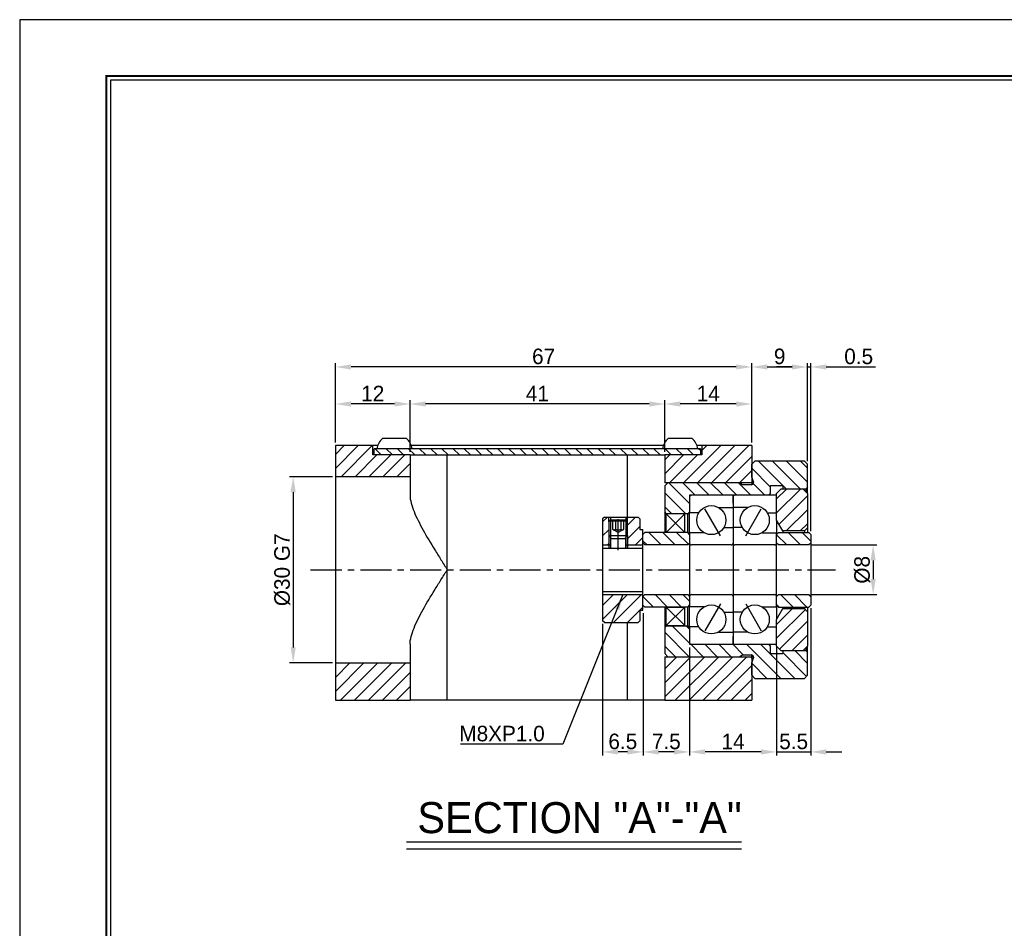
# Model space of a CAD drawing. Header units: millimetres. Extents: x 956 to 1370, y 446 to 738.
# Tile 2 of 8: x 956 to 1114, y 592 to 738. Entities that reach past the tile are written whole.
import ezdxf
from ezdxf.enums import TextEntityAlignment as Align

# ---------------------------------------------------------------- set-up
doc = ezdxf.new("R2010")
doc.units = ezdxf.units.MM
doc.linetypes.add('CENTER', pattern=[2, 1.25, -0.25, 0.25, -0.25])
doc.linetypes.add('DASHED', pattern=[0.75, 0.5, -0.25])
for name, color, linetype in [('S1', 1, 'CENTER'), ('S3', 2, 'DASHED'), ('Z5', 7, 'Continuous'), ('Z7', 7, 'Continuous')]:
    doc.layers.add(name, color=color, linetype=linetype)
doc.dimstyles.new('S2.5', dxfattribs={"dimtxt": 2.5, "dimasz": 2.5, "dimexe": 0.6, "dimexo": 0.5, "dimgap": 0.4, "dimtad": 1, "dimdec": 3, "dimzin": 11, "dimdsep": 46, "dimtxsty": 'Standard', "dimcen": 0, "dimclrd": 5, "dimclre": 5, "dimclrt": 3, "dimadec": 0, "dimazin": 0, "dimtp": 3e-09, "dimtm": 1.1e-09, "dimtfac": 0.7, "dimtdec": 3, "dimtmove": 0, "dimatfit": 3, "dimfxl": 1.25, "dimtolj": 1, "dimtzin": 11, "dimarcsym": 0})
pattern_1 = [(45, (15820.693, -16563.3625), (-1.12253202, 1.12253202), [])]
pattern_2 = [(45, (137.1634, 392.2511), (-1.122532, 1.122532), [])]
pattern_3 = [(135, (137.1634, 392.2511), (-1.122532, -1.122532), [])]

# ---------------------------------------------------------------- blocks, each defined once
blk = doc.blocks.new('*D118')
at = {"color": 5, "lineweight": -2, "ltscale": 4}
for p, q in [((1083.07, 653.77), (1093.52, 653.77)), ((1092.92, 651.27), (1092.92, 648.27)), ((1083.07, 645.77), (1093.52, 645.77))]:
    blk.add_line(p, q, dxfattribs=at)
at = {"color": 5}
for points in [[(1093.33, 651.27), (1092.5, 651.27), (1092.92, 653.77)], [(1092.5, 648.27), (1093.33, 648.27), (1092.92, 645.77)]]:
    blk.add_solid(points, dxfattribs=at)
at = {"layer": 'Defpoints', "color": 0}
for p in [(1082.57, 653.77), (1082.57, 645.77), (1092.92, 645.77)]:
    blk.add_point(p, dxfattribs=at)
at = {"color": 3, "insert": (1091.17, 649.77), "char_height": 2.5, "attachment_point": 5, "rotation": 90}
blk.add_mtext('\\A1;%%C8', dxfattribs=at)
blk = doc.blocks.new('*D119')
at = {"color": 5, "lineweight": -2, "ltscale": 4}
for p, q in [((1005.87, 664.77), (998.96, 664.77)), ((999.56, 662.27), (999.56, 637.27)), ((1005.87, 634.77), (998.96, 634.77))]:
    blk.add_line(p, q, dxfattribs=at)
at = {"color": 5}
for points in [[(999.97, 662.27), (999.14, 662.27), (999.56, 664.77)], [(999.14, 637.27), (999.97, 637.27), (999.56, 634.77)]]:
    blk.add_solid(points, dxfattribs=at)
at = {"layer": 'Defpoints', "color": 0}
for p in [(1006.37, 664.77), (999.56, 634.77), (1006.37, 634.77)]:
    blk.add_point(p, dxfattribs=at)
at = {"color": 3, "insert": (997.81, 649.77), "char_height": 2.5, "attachment_point": 5, "rotation": 90}
blk.add_mtext('\\A1;%%C30 G7', dxfattribs=at)
blk = doc.blocks.new('*D120')
at = {"color": 5, "lineweight": -2, "ltscale": 4}
for p, q in [((1073.37, 670.27), (1073.37, 683.04)), ((1075.87, 682.44), (1079.87, 682.44)), ((1082.37, 667.27), (1082.37, 683.04))]:
    blk.add_line(p, q, dxfattribs=at)
at = {"color": 5}
for points in [[(1075.87, 682.86), (1075.87, 682.03), (1073.37, 682.44)], [(1079.87, 682.03), (1079.87, 682.86), (1082.37, 682.44)]]:
    blk.add_solid(points, dxfattribs=at)
at = {"layer": 'Defpoints', "color": 0}
for p in [(1082.37, 682.44), (1073.37, 669.77), (1082.37, 666.77)]:
    blk.add_point(p, dxfattribs=at)
at = {"color": 3, "insert": (1077.87, 684.13), "char_height": 2.5, "attachment_point": 5}
blk.add_mtext('\\A1;9', dxfattribs=at)
blk = doc.blocks.new('*D121')
at = {"color": 5, "lineweight": -2, "ltscale": 4}
for p, q in [((1006.37, 670.27), (1006.37, 683.04)), ((1070.87, 682.44), (1008.87, 682.44)), ((1073.37, 670.27), (1073.37, 683.04))]:
    blk.add_line(p, q, dxfattribs=at)
at = {"color": 5}
for points in [[(1008.87, 682.86), (1008.87, 682.03), (1006.37, 682.44)], [(1070.87, 682.03), (1070.87, 682.86), (1073.37, 682.44)]]:
    blk.add_solid(points, dxfattribs=at)
at = {"layer": 'Defpoints', "color": 0}
for p in [(1006.37, 682.44), (1006.37, 669.77), (1073.37, 669.77)]:
    blk.add_point(p, dxfattribs=at)
at = {"color": 3, "insert": (1039.87, 684.13), "char_height": 2.5, "attachment_point": 5}
blk.add_mtext('\\A1;67', dxfattribs=at)
blk = doc.blocks.new('*D122')
at = {"color": 5, "lineweight": -2, "ltscale": 4}
for p, q in [((1082.87, 643.57), (1082.87, 619.83)), ((1077.37, 636.97), (1077.37, 619.83)), ((1074.87, 620.43), (1072.37, 620.43)), ((1077.37, 620.43), (1082.87, 620.43)), ((1085.37, 620.43), (1087.87, 620.43))]:
    blk.add_line(p, q, dxfattribs=at)
at = {"color": 5}
for points in [[(1074.87, 620.01), (1074.87, 620.85), (1077.37, 620.43)], [(1085.37, 620.85), (1085.37, 620.01), (1082.87, 620.43)]]:
    blk.add_solid(points, dxfattribs=at)
at = {"layer": 'Defpoints', "color": 0}
for p in [(1082.87, 644.07), (1077.37, 637.47), (1082.87, 620.43)]:
    blk.add_point(p, dxfattribs=at)
at = {"color": 3, "insert": (1080.12, 622.11), "char_height": 2.5, "attachment_point": 5}
blk.add_mtext('\\A1;5.5', dxfattribs=at)
blk = doc.blocks.new('*D123')
at = {"color": 5, "lineweight": -2, "ltscale": 4}
for p, q in [((1063.37, 637.27), (1063.37, 619.83)), ((1077.37, 637.42), (1077.37, 619.83)), ((1074.87, 620.43), (1065.87, 620.43))]:
    blk.add_line(p, q, dxfattribs=at)
at = {"color": 5}
for points in [[(1065.87, 620.85), (1065.87, 620.01), (1063.37, 620.43)], [(1074.87, 620.01), (1074.87, 620.85), (1077.37, 620.43)]]:
    blk.add_solid(points, dxfattribs=at)
at = {"layer": 'Defpoints', "color": 0}
for p in [(1063.37, 637.77), (1077.37, 637.92), (1063.37, 620.43)]:
    blk.add_point(p, dxfattribs=at)
at = {"color": 3, "insert": (1070.37, 622.11), "char_height": 2.5, "attachment_point": 5}
blk.add_mtext('\\A1;14', dxfattribs=at)
blk = doc.blocks.new('*D124')
at = {"color": 5, "lineweight": -2, "ltscale": 4}
for p, q in [((1055.87, 642.77), (1055.87, 619.83)), ((1063.37, 637.27), (1063.37, 619.83)), ((1060.87, 620.43), (1058.37, 620.43))]:
    blk.add_line(p, q, dxfattribs=at)
at = {"color": 5}
for points in [[(1058.37, 620.85), (1058.37, 620.01), (1055.87, 620.43)], [(1060.87, 620.01), (1060.87, 620.85), (1063.37, 620.43)]]:
    blk.add_solid(points, dxfattribs=at)
at = {"layer": 'Defpoints', "color": 0}
for p in [(1055.87, 643.27), (1063.37, 637.77), (1055.87, 620.43)]:
    blk.add_point(p, dxfattribs=at)
at = {"color": 3, "insert": (1059.62, 622.11), "char_height": 2.5, "attachment_point": 5}
blk.add_mtext('\\A1;7.5', dxfattribs=at)
blk = doc.blocks.new('*D125')
at = {"color": 5, "lineweight": -2, "ltscale": 4}
for p, q in [((1055.87, 642.77), (1055.87, 619.83)), ((1049.37, 641.07), (1049.37, 619.83)), ((1053.37, 620.43), (1051.87, 620.43))]:
    blk.add_line(p, q, dxfattribs=at)
at = {"color": 5}
for points in [[(1051.87, 620.85), (1051.87, 620.01), (1049.37, 620.43)], [(1053.37, 620.01), (1053.37, 620.85), (1055.87, 620.43)]]:
    blk.add_solid(points, dxfattribs=at)
at = {"layer": 'Defpoints', "color": 0}
for p in [(1055.87, 643.27), (1049.37, 641.57), (1049.37, 620.43)]:
    blk.add_point(p, dxfattribs=at)
at = {"color": 3, "insert": (1052.62, 622.11), "char_height": 2.5, "attachment_point": 5}
blk.add_mtext('\\A1;6.5', dxfattribs=at)
blk = doc.blocks.new('*D127')
at = {"color": 5, "lineweight": -2, "ltscale": 4}
for p, q in [((1059.37, 668.77), (1059.37, 677.08)), ((1073.37, 670.27), (1073.37, 677.08)), ((1070.87, 676.48), (1061.87, 676.48))]:
    blk.add_line(p, q, dxfattribs=at)
at = {"color": 5}
for points in [[(1061.87, 676.9), (1061.87, 676.06), (1059.37, 676.48)], [(1070.87, 676.06), (1070.87, 676.9), (1073.37, 676.48)]]:
    blk.add_solid(points, dxfattribs=at)
at = {"layer": 'Defpoints', "color": 0}
for p in [(1059.37, 676.48), (1073.37, 669.77), (1059.37, 668.27)]:
    blk.add_point(p, dxfattribs=at)
at = {"color": 3, "insert": (1066.37, 678.17), "char_height": 2.5, "attachment_point": 5}
blk.add_mtext('\\A1;14', dxfattribs=at)
blk = doc.blocks.new('*D128')
at = {"color": 5, "lineweight": -2, "ltscale": 4}
for p, q in [((1018.37, 668.77), (1018.37, 677.08)), ((1059.37, 668.77), (1059.37, 677.08)), ((1056.87, 676.48), (1020.87, 676.48))]:
    blk.add_line(p, q, dxfattribs=at)
at = {"color": 5}
for points in [[(1020.87, 676.9), (1020.87, 676.06), (1018.37, 676.48)], [(1056.87, 676.06), (1056.87, 676.9), (1059.37, 676.48)]]:
    blk.add_solid(points, dxfattribs=at)
at = {"layer": 'Defpoints', "color": 0}
for p in [(1018.37, 676.48), (1018.37, 668.27), (1059.37, 668.27)]:
    blk.add_point(p, dxfattribs=at)
at = {"color": 3, "insert": (1038.87, 678.17), "char_height": 2.5, "attachment_point": 5}
blk.add_mtext('\\A1;41', dxfattribs=at)
blk = doc.blocks.new('*D129')
at = {"color": 5, "lineweight": -2, "ltscale": 4}
for p, q in [((1006.37, 670.27), (1006.37, 677.08)), ((1018.37, 668.77), (1018.37, 677.08)), ((1015.87, 676.48), (1008.87, 676.48))]:
    blk.add_line(p, q, dxfattribs=at)
at = {"color": 5}
for points in [[(1008.87, 676.9), (1008.87, 676.06), (1006.37, 676.48)], [(1015.87, 676.06), (1015.87, 676.9), (1018.37, 676.48)]]:
    blk.add_solid(points, dxfattribs=at)
at = {"layer": 'Defpoints', "color": 0}
for p in [(1006.37, 676.48), (1006.37, 669.77), (1018.37, 668.27)]:
    blk.add_point(p, dxfattribs=at)
at = {"color": 3, "insert": (1012.37, 678.17), "char_height": 2.5, "attachment_point": 5}
blk.add_mtext('\\A1;12', dxfattribs=at)
blk = doc.blocks.new('*D131')
at = {"color": 5, "lineweight": -2, "ltscale": 4}
for p, q in [((1079.87, 682.44), (1077.37, 682.44)), ((1082.37, 667.27), (1082.37, 683.04)), ((1082.37, 682.44), (1082.87, 682.44)), ((1082.87, 655.97), (1082.87, 683.04)), ((1085.37, 682.44), (1093.3, 682.44))]:
    blk.add_line(p, q, dxfattribs=at)
at = {"color": 5}
for points in [[(1079.87, 682.03), (1079.87, 682.86), (1082.37, 682.44)], [(1085.37, 682.86), (1085.37, 682.03), (1082.87, 682.44)]]:
    blk.add_solid(points, dxfattribs=at)
at = {"layer": 'Defpoints', "color": 0}
for p in [(1082.87, 682.44), (1082.37, 666.77), (1082.87, 655.47)]:
    blk.add_point(p, dxfattribs=at)
at = {"color": 3, "insert": (1090.59, 684.13), "char_height": 2.5, "attachment_point": 5}
blk.add_mtext('\\A1;0.5', dxfattribs=at)
blk = doc.blocks.new('란표제')
at = {"layer": 'Z7', "color": 0}
for p, q in [((297, 210), (0, 210)), ((0, 210), (0, 0))]:
    blk.add_line(p, q, dxfattribs=at)
at = {"layer": 'Z7', "const_width": 0.25}
blk.add_lwpolyline([(290.5, 6.5), (290.5, 203.5), (10, 203.5), (10, 6.5)], close=True, dxfattribs=at)
at = {"layer": 'Z7'}
blk.add_lwpolyline([(290, 7), (290, 203), (10.5, 203), (10.5, 7)], close=True, dxfattribs=at)
at = {"layer": 'Z5', "ltscale": 0.5}
for tag, p, height in [('TITLE', (237.17, 24.41), 2.5), ('도번', (251.18, 15.64), 2.5), ('SCALE', (253.78, 9.55), 1.2), ('DATE', (277.02, 9.51), 1.2)]:
    blk.add_attdef(tag, p, '', height=height, dxfattribs=at)
at = {"layer": 'Z7'}
for tag, p in [('필렛', (179.25, 10.9)), ('모따기', (179.25, 8.3))]:
    blk.add_attdef(tag, text='', height=1.15, dxfattribs=at).set_placement(p, align=Align.MIDDLE_LEFT)

msp = doc.modelspace()

# ---------------------------------------------------------------- hatches: boundary and pattern name
at = {"ltscale": 4, "transparency": 33554687}
h = msp.add_hatch(dxfattribs=at)
h.set_pattern_fill('ANSI31', color=5, scale=0.5, style=0)
h.set_pattern_definition(pattern_1)
h.paths.add_polyline_path([(1059.8668, 663.7698), (1071.3668, 663.7698), (1073.3668, 663.7698), (1073.3668, 664.7698), (1073.3668, 666.7698), (1073.3668, 669.7698), (1065.3668, 669.7698), (1065.3668, 668.2698), (1065.1168, 668.2698), (1059.3668, 668.2698), (1059.3668, 663.7698)])
h.paths.add_polyline_path([(1073.3668, 635.7698), (1073.0668, 635.7698), (1071.3668, 635.7698), (1061.6668, 635.7698), (1061.3668, 635.4698), (1061.3668, 635.7698), (1059.8668, 635.7698), (1059.3668, 635.7698), (1059.3668, 628.7698), (1073.3668, 628.7698), (1073.3668, 632.7698), (1073.3668, 634.7698), (1073.3668, 635.4698)])
h.paths.add_polyline_path([(1006.3668, 628.7698), (1018.3668, 628.7698), (1018.3668, 634.7698), (1006.3668, 634.7698)])
h.paths.add_polyline_path([(1006.3668, 669.7698), (1006.3668, 664.7698), (1018.3668, 664.7698), (1018.3668, 668.2698), (1012.6168, 668.2698), (1012.3668, 668.2698), (1012.3668, 669.7698)])
h = msp.add_hatch()
h.set_pattern_fill('ANSI31', color=5, scale=0.4, angle=90, style=0)
h.set_pattern_definition([(135, (15820.693, -16563.3625), (-0.89802561, -0.89802561), [])])
h.paths.add_polyline_path([(1065.1168, 668.2698), (1065.1168, 669.2698), (1012.6168, 669.2698), (1012.6168, 668.2698)], flags=0)
h = msp.add_hatch()
h.set_pattern_fill('ANSI31', color=5, scale=0.5, angle=90, style=0)
h.set_pattern_definition(pattern_3)
edge = h.paths.add_edge_path(flags=0)
edge.add_line((1082.3668, 663.0698), (1082.0668, 662.7698))
edge.add_line((1082.0668, 662.7698), (1078.3668, 662.7698))
edge.add_line((1078.3668, 662.7698), (1078.3668, 663.2698))
edge.add_line((1078.3668, 663.2698), (1076.3668, 663.2698))
edge.add_line((1076.3668, 663.2698), (1076.3668, 662.0698))
edge.add_line((1076.3668, 662.0698), (1076.0668, 661.7698))
edge.add_line((1076.0668, 661.7698), (1063.3668, 661.7698))
edge.add_line((1063.3668, 661.7698), (1063.3668, 659.0898))
edge.add_line((1063.3668, 659.0898), (1063.0668, 658.7898))
edge.add_line((1063.0668, 658.7898), (1059.6668, 658.7898))
edge.add_line((1059.6668, 658.7898), (1059.3668, 659.0898))
edge.add_line((1059.3668, 659.0898), (1059.3668, 663.2698))
edge.add_line((1059.3668, 663.2698), (1059.8668, 663.7698))
edge.add_line((1059.8668, 663.7698), (1071.3668, 663.7698))
edge.add_line((1071.3668, 663.7698), (1071.8864, 663.4698))
edge.add_line((1071.8864, 663.4698), (1073.2668, 663.4698))
edge.add_arc((1073.2668, 663.8698), 0.4, 270, 0)
edge.add_line((1073.6668, 663.8698), (1073.6668, 663.9456))
edge.add_line((1073.6668, 663.9456), (1073.3668, 664.7698))
edge.add_line((1073.3668, 664.7698), (1073.3668, 666.7698))
edge.add_line((1073.3668, 666.7698), (1073.8668, 667.2698))
edge.add_line((1073.8668, 667.2698), (1081.8668, 667.2698))
edge.add_line((1081.8668, 667.2698), (1082.3668, 666.7698))
edge.add_line((1082.3668, 666.7698), (1082.3668, 663.0698))
h = msp.add_hatch()
h.set_pattern_fill('ANSI31', color=5, scale=0.5, angle=180, style=0)
h.set_pattern_definition(pattern_2)
h.paths.add_polyline_path([(1078.3772, 656.0198), (1077.3668, 657.7698), (1077.3668, 662.0698), (1078.0668, 662.7698), (1081.6668, 662.7698), (1082.3668, 662.0698), (1082.3668, 656.5198), (1081.8668, 656.0198)], flags=0)
h = msp.add_hatch(dxfattribs=at)
h.set_pattern_fill('ANSI31', color=5, scale=0.5, style=0)
h.set_pattern_definition(pattern_1)
h.paths.add_polyline_path([(1053.3668, 653.7698), (1055.8668, 653.7698), (1055.8668, 654.0698), (1055.8668, 655.4698), (1055.8668, 656.2698), (1055.3668, 656.2698), (1055.3668, 657.9698), (1055.0668, 658.2698), (1053.3668, 658.2698), (1053.3668, 657.6136), (1053.3668, 657.5198), (1053.3668, 655.2698)])
h.paths.add_polyline_path([(1049.6668, 658.2698), (1049.3668, 657.9698), (1049.3668, 653.7698), (1050.3668, 653.7698), (1050.3668, 655.2698), (1050.3668, 657.5198), (1050.3668, 657.6136), (1050.3668, 658.2698)])
h.paths.add_polyline_path([(1055.8668, 645.7698), (1049.3668, 645.7698), (1049.3668, 641.5698), (1049.6668, 641.2698), (1053.3668, 641.2698), (1055.0668, 641.2698), (1055.3668, 641.5698), (1055.3668, 643.2698), (1055.8668, 643.2698), (1055.8668, 644.0698), (1055.8668, 645.4698)])
at = {"ltscale": 0.5}
h = msp.add_hatch(dxfattribs=at)
h.set_pattern_fill('ANSI31', color=5, scale=0.5, angle=90, style=0)
h.set_pattern_definition([(135, (137.1634, 392.2511), (-1.122532, -1.122532), [])])
h.paths.add_polyline_path([(1055.8668, 655.4698), (1056.1668, 655.7698), (1063.0668, 655.7698), (1063.3668, 655.4698), (1063.3668, 654.0698), (1063.0668, 653.7698), (1056.1668, 653.7698), (1055.8668, 654.0698)])
h.paths.add_polyline_path([(1055.8668, 645.4698), (1056.1668, 645.7698), (1063.0668, 645.7698), (1063.3668, 645.4698), (1063.3668, 644.0698), (1063.0668, 643.7698), (1062.6168, 643.7698), (1062.6168, 643.7698), (1059.6168, 643.7698), (1056.1668, 643.7698), (1055.8668, 644.0698)])
h.paths.add_polyline_path([(1077.3668, 654.9198), (1077.3668, 655.4698), (1077.6668, 655.7698), (1082.5668, 655.7698), (1082.8668, 655.4698), (1082.8668, 654.0698), (1082.5668, 653.7698), (1077.6668, 653.7698), (1077.3668, 654.0698)])
h.paths.add_polyline_path([(1077.3668, 645.4698), (1077.6668, 645.7698), (1082.5668, 645.7698), (1082.8668, 645.4698), (1082.8668, 644.0698), (1082.5668, 643.7698), (1077.6668, 643.7698), (1077.3668, 644.0698)])
h = msp.add_hatch()
h.set_pattern_fill('ANSI31', color=5, scale=0.5, angle=180, style=0)
h.set_pattern_definition(pattern_2)
h.paths.add_polyline_path([(1078.0668, 636.7698), (1077.3668, 637.4698), (1077.3668, 641.7698), (1078.3772, 643.5198), (1081.8668, 643.5198), (1082.3668, 643.0198), (1082.3668, 637.4698), (1081.6668, 636.7698)], flags=0)
h = msp.add_hatch()
h.set_pattern_fill('ANSI31', color=5, scale=0.5, angle=90, style=0)
h.set_pattern_definition(pattern_3)
edge = h.paths.add_edge_path(flags=0)
edge.add_line((1078.3668, 636.2698), (1078.3668, 636.7698))
edge.add_line((1078.3668, 636.7698), (1082.0668, 636.7698))
edge.add_line((1082.0668, 636.7698), (1082.3668, 636.4698))
edge.add_line((1082.3668, 636.4698), (1082.3668, 632.7698))
edge.add_line((1082.3668, 632.7698), (1081.8668, 632.2698))
edge.add_line((1081.8668, 632.2698), (1073.8668, 632.2698))
edge.add_line((1073.8668, 632.2698), (1073.3668, 632.7698))
edge.add_line((1073.3668, 632.7698), (1073.3668, 634.7698))
edge.add_line((1073.3668, 634.7698), (1073.6668, 635.5941))
edge.add_line((1073.6668, 635.5941), (1073.6668, 635.6698))
edge.add_arc((1073.2668, 635.6698), 0.4, 0, 90)
edge.add_line((1073.2668, 636.0698), (1071.8864, 636.0698))
edge.add_line((1071.8864, 636.0698), (1071.3668, 635.7698))
edge.add_line((1071.3668, 635.7698), (1059.8668, 635.7698))
edge.add_line((1059.8668, 635.7698), (1059.3668, 636.2698))
edge.add_line((1059.3668, 636.2698), (1059.3668, 640.4498))
edge.add_line((1059.3668, 640.4498), (1059.6668, 640.7498))
edge.add_line((1059.6668, 640.7498), (1063.0668, 640.7498))
edge.add_line((1063.0668, 640.7498), (1063.3668, 640.4498))
edge.add_line((1063.3668, 640.4498), (1063.3668, 637.7698))
edge.add_line((1063.3668, 637.7698), (1076.0668, 637.7698))
edge.add_line((1076.0668, 637.7698), (1076.3668, 637.4698))
edge.add_line((1076.3668, 637.4698), (1076.3668, 636.2698))
edge.add_line((1076.3668, 636.2698), (1078.3668, 636.2698))

# ---------------------------------------------------------------- linework, layer by layer
for p, q in [((1014.783, 670.9198), (1013.9418, 670.9198)), ((1017.7918, 670.9198), (1014.783, 670.9198)), ((1060.783, 670.9198), (1059.9418, 670.9198)), ((1063.7918, 670.9198), (1060.783, 670.9198)), ((1006.3668, 669.7698), (1006.3668, 664.7698)), ((1012.3668, 669.7698), (1006.3668, 669.7698)), ((1012.3668, 668.2698), (1012.3668, 669.7698)), ((1013.1518, 669.7698), (1012.3668, 669.7698)), ((1014.2622, 669.2698), (1013.0168, 669.2698)), ((1018.7168, 669.2698), (1014.2622, 669.2698)), ((1059.1518, 669.7698), (1018.5818, 669.7698)), ((1060.2622, 669.2698), (1059.0168, 669.2698)), ((1064.7168, 669.2698), (1060.2622, 669.2698)), ((1065.3668, 669.7698), (1064.5818, 669.7698)), ((1065.3668, 669.7698), (1065.3668, 668.2698)), ((1073.3668, 669.7698), (1065.3668, 669.7698)), ((1073.3668, 669.7698), (1073.3668, 663.4825)), ((1018.3668, 668.2698), (1012.3668, 668.2698)), ((1018.3668, 668.2698), (1018.3668, 664.7698)), ((1018.3668, 668.2698), (1024.3668, 668.2698)), ((1024.3668, 649.7698), (1024.3668, 668.2698)), ((1024.3668, 668.2698), (1053.3668, 668.2698)), ((1053.3668, 668.2698), (1059.3668, 668.2698)), ((1053.3668, 658.2698), (1053.3668, 668.2698)), ((1059.3668, 668.2698), (1059.3668, 663.7698)), ((1065.3668, 668.2698), (1059.3668, 668.2698)), ((1073.8668, 667.2698), (1073.3668, 666.7698)), ((1073.3668, 664.7698), (1073.3668, 666.7698)), ((1081.8668, 667.2698), (1073.8668, 667.2698)), ((1081.8668, 667.2698), (1082.3668, 666.7698)), ((1082.3668, 663.0698), (1082.3668, 666.7698)), ((1018.3668, 664.7698), (1006.3668, 664.7698)), ((1006.3668, 664.7698), (1006.3668, 634.7698)), ((1018.3668, 664.7698), (1018.3668, 661.7698)), ((1073.6668, 663.9456), (1073.3668, 664.7698)), ((1073.3668, 663.7698), (1059.3668, 663.7698)), ((1059.8668, 663.7698), (1059.3668, 663.2698)), ((1059.3668, 663.2698), (1059.3668, 659.0898)), ((1073.3668, 663.7698), (1059.8668, 663.7698)), ((1071.3668, 663.7698), (1059.8668, 663.7698)), ((1071.8864, 663.4698), (1071.3668, 663.7698)), ((1073.2668, 663.4698), (1071.8864, 663.4698)), ((1073.6668, 663.9456), (1073.6668, 663.8698)), ((1078.3668, 663.2698), (1076.3668, 663.2698)), ((1076.3668, 663.2698), (1076.3668, 662.0698)), ((1078.0668, 662.7698), (1077.3668, 662.0698)), ((1081.6668, 662.7698), (1078.0668, 662.7698)), ((1078.3668, 663.2698), (1078.3668, 662.7698)), ((1082.0668, 662.7698), (1078.3668, 662.7698)), ((1082.3668, 662.0698), (1081.6668, 662.7698)), ((1082.3668, 663.0698), (1082.0668, 662.7698)), ((1082.0668, 662.7698), (1082.0668, 662.3698)), ((1082.3668, 662.0698), (1082.3668, 663.0698)), ((1076.0668, 661.7698), (1063.3668, 661.7698)), ((1063.3668, 661.7698), (1063.3668, 659.0898)), ((1063.3668, 661.4698), (1063.3668, 659.2698)), ((1070.2168, 661.7698), (1063.6668, 661.7698)), ((1070.3668, 660.5198), (1070.3668, 661.6198)), ((1070.3668, 661.4698), (1070.3668, 659.2698)), ((1077.2168, 661.7698), (1070.6668, 661.7698)), ((1076.3668, 662.0698), (1076.0668, 661.7698)), ((1076.3668, 661.7698), (1076.3668, 662.0698)), ((1077.3668, 657.7698), (1077.3668, 662.0698)), ((1077.3668, 660.5198), (1077.3668, 661.6198)), ((1082.3668, 662.0698), (1082.3668, 656.5198)), ((1068.0343, 659.792), (1070.3668, 659.792)), ((1072.6993, 659.792), (1070.3668, 659.792)), ((1049.6668, 658.2698), (1049.3668, 657.9698)), ((1049.3668, 657.9698), (1049.3668, 641.5698)), ((1049.6668, 658.2698), (1055.0668, 658.2698)), ((1050.3668, 657.5198), (1050.3668, 658.2698)), ((1053.3668, 657.5198), (1053.3668, 658.2698)), ((1055.0668, 658.2698), (1055.3668, 657.9698)), ((1055.3668, 657.9698), (1055.3668, 656.2698)), ((1059.6668, 658.7898), (1059.3668, 659.0898)), ((1059.3668, 659.0898), (1059.3668, 655.7698)), ((1062.6168, 658.7698), (1059.6168, 658.7698)), ((1059.6168, 655.7698), (1059.6168, 658.7698)), ((1059.6668, 658.7698), (1059.6668, 658.7898)), ((1063.0668, 658.7898), (1059.6668, 658.7898)), ((1062.6168, 655.7698), (1062.6168, 658.7698)), ((1063.3668, 659.0898), (1063.0668, 658.7898)), ((1063.0668, 655.7698), (1063.0668, 658.7898)), ((1063.3668, 655.7798), (1063.3668, 659.0898)), ((1064.8446, 658.9373), (1063.3668, 658.9373)), ((1070.3668, 659.2698), (1070.3668, 655.7798)), ((1075.889, 658.9373), (1077.3668, 658.9373)), ((1050.6374, 657.7698), (1050.3668, 657.6136)), ((1050.3668, 657.6136), (1050.3668, 655.2698)), ((1053.3668, 657.6136), (1050.3668, 657.6136)), ((1053.0962, 657.7698), (1050.6374, 657.7698)), ((1053.3668, 657.6136), (1053.0962, 657.7698)), ((1053.3668, 655.2698), (1053.3668, 657.6136)), ((1055.3668, 656.2698), (1055.8668, 656.2698)), ((1055.8668, 643.2698), (1055.8668, 656.2698)), ((1068.889, 656.6023), (1070.3668, 656.6023)), ((1071.8446, 656.6023), (1070.3668, 656.6023)), ((1078.3772, 656.0198), (1077.3668, 657.7698)), ((1077.3668, 657.7698), (1077.3668, 655.7798)), ((1082.3668, 656.5198), (1081.8668, 656.0198)), ((1082.3668, 656.5198), (1082.3668, 655.7698)), ((1050.3668, 655.2698), (1050.3668, 653.2698)), ((1050.3668, 655.2698), (1053.3668, 655.2698)), ((1050.8668, 654.7698), (1050.3668, 655.2698)), ((1050.6168, 654.7698), (1050.6168, 653.2698)), ((1052.8668, 654.7698), (1050.8668, 654.7698)), ((1053.3668, 655.2698), (1052.8668, 654.7698)), ((1053.1168, 654.7698), (1053.1168, 653.2698)), ((1053.3668, 655.2698), (1053.3668, 653.2698)), ((1056.1668, 655.7698), (1055.8668, 655.4698)), ((1055.8668, 654.0698), (1055.8668, 655.4698)), ((1063.0668, 655.7698), (1056.1668, 655.7698)), ((1062.6168, 655.7698), (1059.6168, 655.7698)), ((1063.3668, 655.4698), (1063.0668, 655.7698)), ((1063.3668, 655.7798), (1063.3668, 645.4698)), ((1065.6993, 655.7477), (1063.3668, 655.7477)), ((1063.3668, 654.9198), (1063.3668, 654.0698)), ((1070.3668, 655.7798), (1070.3668, 645.47)), ((1075.0343, 655.7477), (1077.3668, 655.7477)), ((1077.3668, 645.4698), (1077.3668, 655.7798)), ((1077.3668, 655.4698), (1077.6668, 655.7698)), ((1078.3772, 656.0198), (1078.3772, 655.7698)), ((1081.8668, 656.0198), (1078.3772, 656.0198)), ((1081.8668, 656.0198), (1081.8668, 655.7698)), ((1082.5668, 655.7698), (1082.8668, 655.4698)), ((1082.8668, 655.4698), (1082.8668, 654.0698)), ((1049.3668, 653.7698), (1050.6168, 653.7698)), ((1049.3668, 653.2698), (1055.8668, 653.2698)), ((1053.1168, 653.7698), (1055.8668, 653.7698)), ((1056.1668, 653.7698), (1055.8668, 654.0698)), ((1063.0668, 653.7698), (1056.1668, 653.7698)), ((1063.3668, 654.0698), (1063.0668, 653.7698)), ((1070.0668, 653.7698), (1063.6668, 653.7698)), ((1077.0668, 653.7698), (1070.6668, 653.7698)), ((1077.6668, 653.7698), (1077.3668, 654.0698)), ((1082.5668, 653.7698), (1077.6668, 653.7698)), ((1082.8668, 654.0698), (1082.5668, 653.7698)), ((1082.8668, 654.0698), (1082.8668, 644.0698)), ((1024.3668, 628.7698), (1024.3668, 649.7698)), ((1049.3668, 646.2698), (1055.8668, 646.2698)), ((1049.3668, 645.7698), (1055.8668, 645.7698)), ((1055.8668, 645.4698), (1056.1668, 645.7698)), ((1055.8668, 644.0698), (1055.8668, 645.4698)), ((1056.1668, 645.7698), (1063.0668, 645.7698)), ((1063.0668, 645.7698), (1063.3668, 645.4698)), ((1063.3668, 645.4698), (1063.3668, 644.6198)), ((1063.3668, 645.4698), (1063.3668, 643.7598)), ((1063.6668, 645.7698), (1070.0668, 645.7698)), ((1070.3668, 645.4698), (1070.3668, 643.7598)), ((1070.6668, 645.7698), (1077.0668, 645.7698)), ((1077.3668, 645.4698), (1077.6668, 645.7698)), ((1077.3668, 643.7598), (1077.3668, 645.4698)), ((1077.3668, 644.6198), (1077.3668, 645.4698)), ((1077.6668, 645.7698), (1082.5668, 645.7698)), ((1082.5668, 645.7698), (1082.8668, 645.4698)), ((1055.8668, 644.0698), (1056.1668, 643.7698)), ((1063.0668, 643.7698), (1056.1668, 643.7698)), ((1059.3668, 643.7698), (1059.3668, 640.4498)), ((1059.6168, 643.7698), (1062.6168, 643.7698)), ((1059.6168, 640.7698), (1059.6168, 643.7698)), ((1062.6168, 640.7698), (1062.6168, 643.7698)), ((1063.0668, 643.7698), (1063.3668, 644.0698)), ((1063.0668, 640.7498), (1063.0668, 643.7698)), ((1065.6993, 643.792), (1063.3668, 643.792)), ((1063.3668, 640.4498), (1063.3668, 643.7598)), ((1070.3668, 643.7598), (1070.3668, 640.2698)), ((1075.0343, 643.792), (1077.3668, 643.792)), ((1077.3668, 644.0698), (1077.6668, 643.7698)), ((1077.3668, 643.7598), (1077.3668, 641.7698)), ((1077.3668, 641.7698), (1078.3772, 643.5198)), ((1077.6668, 643.7698), (1082.5668, 643.7698)), ((1078.3772, 643.7698), (1078.3772, 643.5198)), ((1078.3772, 643.5198), (1081.8668, 643.5198)), ((1081.8668, 643.7698), (1081.8668, 643.5198)), ((1081.8668, 643.5198), (1082.3668, 643.0198)), ((1082.3668, 643.7698), (1082.3668, 643.0198)), ((1082.5668, 643.7698), (1082.8668, 644.0698)), ((1055.3668, 643.2698), (1055.8668, 643.2698)), ((1055.3668, 643.2698), (1055.3668, 641.5698)), ((1068.889, 642.9373), (1070.3668, 642.9373)), ((1071.8446, 642.9373), (1070.3668, 642.9373)), ((1082.3668, 643.0198), (1082.3668, 637.4698)), ((1049.6668, 641.2698), (1049.3668, 641.5698)), ((1049.6668, 641.2698), (1055.0668, 641.2698)), ((1053.3668, 628.7698), (1053.3668, 641.2698)), ((1055.3668, 641.5698), (1055.0668, 641.2698)), ((1059.3668, 640.4498), (1059.6668, 640.7498)), ((1059.3668, 640.4498), (1059.3668, 636.2698)), ((1059.6168, 640.7698), (1062.6168, 640.7698)), ((1059.6668, 640.7498), (1059.6668, 640.7698)), ((1059.6668, 640.7498), (1063.0668, 640.7498)), ((1063.0668, 640.7498), (1063.3668, 640.4498)), ((1064.8446, 640.6023), (1063.3668, 640.6023)), ((1063.3668, 640.4498), (1063.3668, 637.7698)), ((1075.889, 640.6023), (1077.3668, 640.6023)), ((1077.3668, 637.4698), (1077.3668, 641.7698)), ((1063.3668, 640.2698), (1063.3668, 638.0698)), ((1068.0343, 639.7477), (1070.3668, 639.7477)), ((1070.3668, 640.2698), (1070.3668, 638.0698)), ((1072.6993, 639.7477), (1070.3668, 639.7477)), ((1070.3668, 637.9198), (1070.3668, 639.0198)), ((1077.3668, 637.9198), (1077.3668, 639.0198)), ((1018.3668, 637.7698), (1018.3668, 634.7698)), ((1063.3668, 637.7698), (1076.0668, 637.7698)), ((1063.6668, 637.7698), (1070.2168, 637.7698)), ((1070.6668, 637.7698), (1077.2168, 637.7698)), ((1076.0668, 637.7698), (1076.3668, 637.4698)), ((1076.3668, 637.4698), (1076.3668, 637.7698)), ((1076.3668, 637.4698), (1076.3668, 636.2698)), ((1077.3668, 637.4698), (1078.0668, 636.7698)), ((1081.6668, 636.7698), (1082.3668, 637.4698)), ((1082.3668, 636.4698), (1082.3668, 637.4698)), ((1059.3668, 636.2698), (1059.8668, 635.7698)), ((1059.3668, 635.7698), (1059.3668, 628.7698)), ((1059.3668, 635.7698), (1073.3668, 635.7698)), ((1059.8668, 635.7698), (1073.3668, 635.7698)), ((1059.8668, 635.7698), (1071.3668, 635.7698)), ((1061.6668, 635.7698), (1073.0668, 635.7698)), ((1071.3668, 635.7698), (1071.8864, 636.0698)), ((1071.8864, 636.0698), (1073.2668, 636.0698)), ((1073.3668, 635.4698), (1073.3668, 636.0571)), ((1073.3668, 635.7698), (1073.3668, 628.7698)), ((1073.3668, 634.7698), (1073.6668, 635.5941)), ((1073.6668, 635.6698), (1073.6668, 635.5941)), ((1076.3668, 636.2698), (1078.3668, 636.2698)), ((1078.0668, 636.7698), (1081.6668, 636.7698)), ((1078.3668, 636.7698), (1082.0668, 636.7698)), ((1078.3668, 636.7698), (1078.3668, 636.2698)), ((1082.0668, 637.1698), (1082.0668, 636.7698)), ((1082.0668, 636.7698), (1082.3668, 636.4698)), ((1082.3668, 632.7698), (1082.3668, 636.4698)), ((1006.3668, 634.7698), (1018.3668, 634.7698)), ((1006.3668, 634.7698), (1006.3668, 628.7698)), ((1018.3668, 634.7698), (1018.3668, 628.7698)), ((1073.3668, 632.7698), (1073.3668, 634.7698)), ((1073.3668, 632.7698), (1073.8668, 632.2698)), ((1082.3668, 632.7698), (1081.8668, 632.2698)), ((1073.8668, 632.2698), (1081.8668, 632.2698)), ((1006.3668, 628.7698), (1018.3668, 628.7698)), ((1024.3668, 628.7698), (1018.3668, 628.7698)), ((1053.3668, 628.7698), (1024.3668, 628.7698)), ((1059.3668, 628.7698), (1053.3668, 628.7698)), ((1059.3668, 628.7698), (1073.3668, 628.7698))]:
    msp.add_line(p, q)
at = {"color": 0}
for p, q in [((1012.6168, 668.2698), (1012.6168, 669.2698)), ((1065.1168, 669.2698), (1012.6168, 669.2698)), ((1065.1168, 669.2698), (1065.1168, 668.2698))]:
    msp.add_line(p, q, dxfattribs=at)
at = {"color": 5}
for p, q in [((1050.6374, 658.2698), (1050.6374, 654.7698)), ((1053.0962, 658.2698), (1053.0962, 654.7698))]:
    msp.add_line(p, q, dxfattribs=at)
at = {"ltscale": 4}
for p, q in [((1062.6168, 658.7698), (1059.6168, 655.7698)), ((1059.6168, 658.7698), (1062.6168, 655.7698)), ((1062.6168, 643.7698), (1059.6168, 640.7698)), ((1062.6168, 640.7698), (1059.6168, 643.7698)), ((1017.8172, 605.9282), (1071.7488, 605.9282)), ((1017.8172, 604.8139), (1071.7488, 604.8139))]:
    msp.add_line(p, q, dxfattribs=at)
at = {"ltscale": 0.5}
for p, q in [((1077.6668, 655.7698), (1082.5668, 655.7698)), ((1077.6668, 643.7698), (1082.5668, 643.7698))]:
    msp.add_line(p, q, dxfattribs=at)
at = {"ltscale": 4}
msp.add_lwpolyline([(1050.6168, 653.2698), (1053.1168, 653.2698), (1053.1168, 654.7698), (1050.6168, 654.7698)], close=True, dxfattribs=at)
for centre in [(1066.8668, 657.7698), (1073.8668, 657.7698), (1066.8668, 641.7698), (1073.8668, 641.7698)]:
    msp.add_circle(centre, 2.335)
for centre, radius, start, end in [((1015.8244, 668.7802), 2.85, 131.34313, 170.106361), ((1015.9092, 668.7802), 2.85, 9.893639, 48.65687), ((1061.8244, 668.7802), 2.85, 131.34313, 170.106361), ((1061.9092, 668.7802), 2.85, 9.893639, 48.65687), ((1073.2668, 663.8698), 0.4, 270, 0), ((1063.6668, 661.4698), 0.3, 90, 180), ((1070.2168, 661.6198), 0.15, 0, 90), ((1070.6668, 661.4698), 0.3, 90, 180), ((1077.2168, 661.6198), 0.15, 0, 90), ((1063.6668, 654.0698), 0.3, 180, 270), ((1070.0668, 654.0698), 0.3, 270, 0), ((1070.6668, 654.0698), 0.3, 180, 270), ((1077.0668, 654.0698), 0.3, 270, 0), ((1063.6668, 645.4698), 0.3, 90, 180), ((1070.0668, 645.4698), 0.3, 0, 90), ((1070.6668, 645.4698), 0.3, 90, 180), ((1077.0668, 645.4698), 0.3, 0, 90), ((1063.6668, 638.0698), 0.3, 180, 270), ((1070.2168, 637.9198), 0.15, 270, 0), ((1070.6668, 638.0698), 0.3, 180, 270), ((1077.2168, 637.9198), 0.15, 270, 0), ((1073.2668, 635.6698), 0.4, 0, 90)]:
    msp.add_arc(centre, radius, start, end)
for points in [[(1018.3668, 661.7698), (1018.3668, 661.3811), (1018.4326, 660.9672), (1018.6576, 660.0907), (1018.8193, 659.6239), (1019.205, 658.6716), (1019.429, 658.1842), (1019.9234, 657.1866), (1020.1951, 656.6742), (1021.0581, 655.1161), (1021.6848, 654.0687), (1022.6663, 652.473), (1023.0007, 651.9371), (1023.5105, 651.1256), (1023.6814, 650.8544), (1023.9381, 650.4479), (1024.0238, 650.3123), (1024.1524, 650.1089), (1024.1952, 650.0411), (1024.281, 649.9054), (1024.3231, 649.8366), (1024.3668, 649.7698)], [(1018.3668, 637.7698), (1018.3668, 638.1586), (1018.4326, 638.5725), (1018.6576, 639.449), (1018.8193, 639.9157), (1019.205, 640.8681), (1019.429, 641.3555), (1019.9234, 642.353), (1020.1951, 642.8655), (1021.0581, 644.4236), (1021.6848, 645.471), (1022.6663, 647.0667), (1023.0007, 647.6026), (1023.5105, 648.4141), (1023.6814, 648.6853), (1023.9381, 649.0918), (1024.0238, 649.2274), (1024.1524, 649.4308), (1024.1952, 649.4986), (1024.281, 649.6343), (1024.3231, 649.7031), (1024.3668, 649.7698)]]:
    msp.add_open_spline(points, degree=3, knots=[0, 0, 0, 0, 0.125, 0.125, 0.25, 0.25, 0.375, 0.375, 0.5, 0.5, 0.75, 0.75, 0.875, 0.875, 0.9375, 0.9375, 0.96875, 0.96875, 0.984375, 0.984375, 1, 1, 1, 1])
at = {"layer": 'S1', "ltscale": 4}
for p, q in [((1068.3217, 655.2499), (1065.4119, 660.2898)), ((1072.4119, 655.2499), (1075.3217, 660.2898)), ((1051.8668, 652.9399), (1051.8668, 658.6237)), ((1002.3668, 649.7698), (1086.8668, 649.7698)), ((1068.3217, 644.2898), (1065.4119, 639.2499)), ((1072.4119, 644.2898), (1075.3217, 639.2499))]:
    msp.add_line(p, q, dxfattribs=at)
at = {"layer": 'S3', "ltscale": 4}
for p, q in [((1051.0008, 656.2698), (1051.0008, 657.7698)), ((1051.8668, 655.7698), (1051.0008, 656.2698)), ((1051.4338, 657.7698), (1051.4338, 656.2698)), ((1052.7328, 656.2698), (1051.8668, 655.7698)), ((1052.2999, 657.7698), (1052.2999, 656.2698)), ((1052.7328, 657.7698), (1052.7328, 656.2698))]:
    msp.add_line(p, q, dxfattribs=at)
for centre, radius, start, end in [((1051.2173, 656.5861), 0.3833, 235.609985, 304.390015), ((1051.8668, 657.706), 1.5, 253.219857, 286.780143), ((1052.5163, 656.5861), 0.3833, 235.609985, 304.390015)]:
    msp.add_arc(centre, radius, start, end, dxfattribs=at)

# ---------------------------------------------------------------- block references
at = {"ltscale": 5, "xscale": 1.394005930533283, "yscale": 1.394005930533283, "zscale": 1.394005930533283}
msp.add_blockref('란표제', (955.5308, 445.6453), dxfattribs=at)

# ---------------------------------------------------------------- texts
at = {"color": 3, "ltscale": 4, "insert": (1040.0504, 622.1044), "char_height": 2.5, "attachment_point": 9}
msp.add_mtext('M8XP1.0', dxfattribs=at)
at = {"color": 3, "ltscale": 0.5, "insert": (1071.7587, 607.2766), "char_height": 5, "attachment_point": 9}
msp.add_mtext('\\A1;SECTION "A"-"A"', dxfattribs=at)

# ---------------------------------------------------------------- dimensions: what is measured, and where the dimension line sits
at = {"ltscale": 4}
for base, p1, p2, picture, middle in [((1006.3668, 682.4436), (1073.3668, 669.7698), (1006.3668, 669.7698), '*D121', (1039.8668, 684.1269)), ((1082.3668, 682.4436), (1073.3668, 669.7698), (1082.3668, 666.7698), '*D120', (1077.8668, 684.1253)), ((1082.8668, 682.4436), (1082.3668, 666.7698), (1082.8668, 655.4698), '*D131', (1090.5854, 684.1253)), ((1006.3668, 676.4816), (1018.3668, 668.2698), (1006.3668, 669.7698), '*D129', (1012.3668, 678.1665)), ((1018.3668, 676.4816), (1059.3668, 668.2698), (1018.3668, 668.2698), '*D128', (1038.8668, 678.1665)), ((1059.3668, 676.4816), (1073.3668, 669.7698), (1059.3668, 668.2698), '*D127', (1066.3668, 678.1665)), ((1082.8668, 620.43), (1077.3668, 637.4698), (1082.8668, 644.0698), '*D122', (1080.1168, 622.1099)), ((1049.3668, 620.43), (1055.8668, 643.2698), (1049.3668, 641.5698), '*D125', (1052.6168, 622.1116)), ((1055.8668, 620.43), (1063.3668, 637.7698), (1055.8668, 643.2698), '*D124', (1059.6168, 622.1116)), ((1063.3668, 620.43), (1077.3668, 637.9198), (1063.3668, 637.7698), '*D123', (1070.3668, 622.1149))]:
    dim = msp.add_linear_dim(base=base, p1=p1, p2=p2, dimstyle='S2.5', dxfattribs=at)
    dim.commit()
    dim.dimension.update_dxf_attribs({"geometry": picture, "text_midpoint": middle})
dim = msp.add_linear_dim(base=(999.5552, 634.7698), p1=(1006.3668, 664.7698), p2=(1006.3668, 634.7698), angle=90, text='%%C<> G7', dimstyle='S2.5', dxfattribs=at)
dim.commit()
dim.dimension.update_dxf_attribs({"geometry": '*D119', "text_midpoint": (997.8104, 649.7698)})
dim = msp.add_linear_dim(base=(1092.9152, 645.7698), p1=(1082.5668, 653.7698), p2=(1082.5668, 645.7698), angle=90, text='%%C<>', dimstyle='S2.5', dxfattribs=at)
dim.commit()
dim.dimension.update_dxf_attribs({"geometry": '*D118', "text_midpoint": (1092.9152, 649.7698), "dimtype": 160})

# ---------------------------------------------------------------- leaders
at = {"ltscale": 4, "annotation_type": 0, "has_hookline": 1, "hookline_direction": 1, "text_width": 13.5519}
msp.add_leader([(1052.6168, 645.7698), (1042.9504, 621.7044), (1040.4504, 621.7044)], dimstyle='S2.5', dxfattribs=at)

doc.saveas('drawing.dxf')
